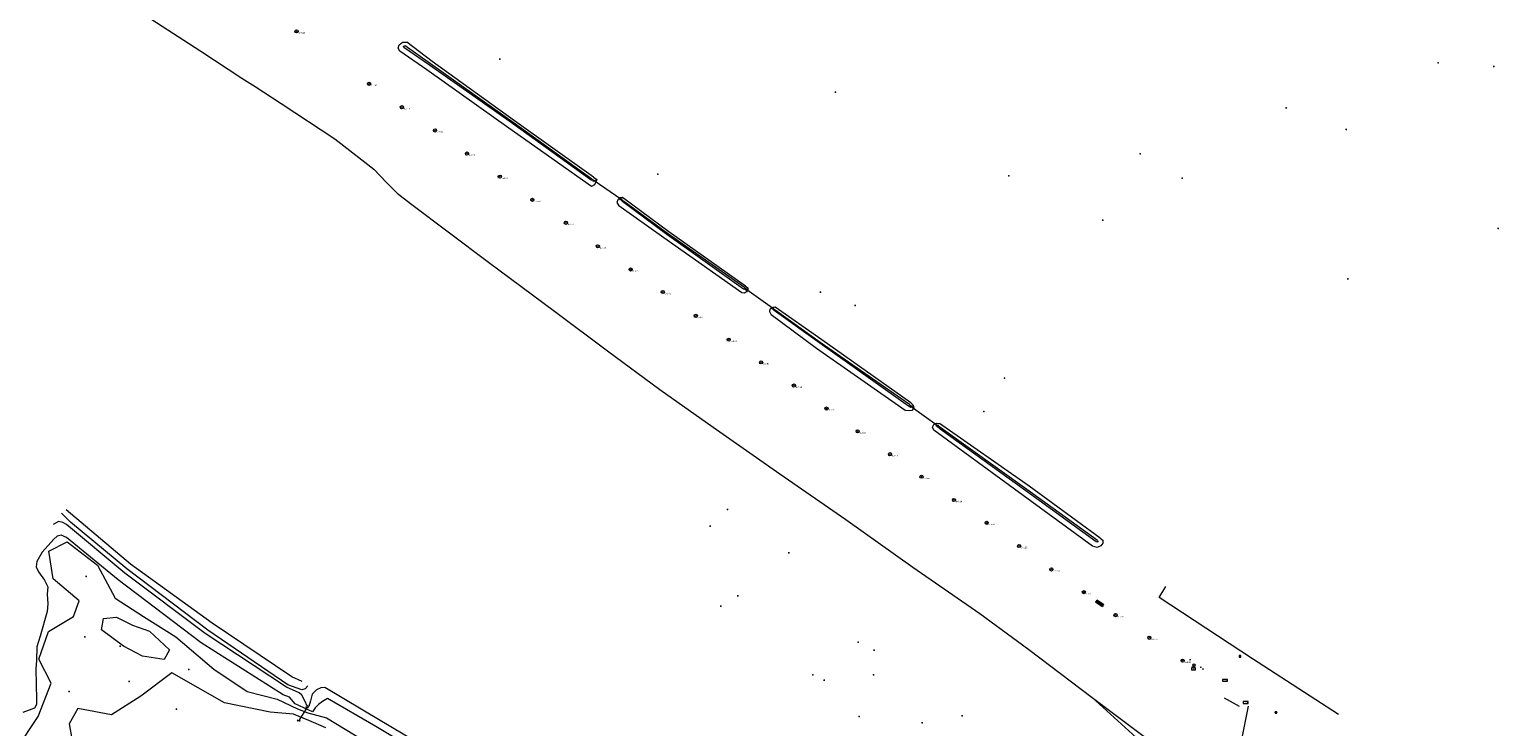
# Model space of a CAD drawing. Header units: metres. Extents: x 201324 to 204859, y 395661 to 398070.
# Tile 4 of 30: x 203090 to 203457, y 395907 to 396081. Entities that reach past the tile are written whole.
import ezdxf
from ezdxf.enums import TextEntityAlignment as Align

# ---------------------------------------------------------------- set-up
doc = ezdxf.new("R2010")
doc.units = ezdxf.units.M
for name, color, linetype, lineweight in [('B-ME-GR-BEPLANTING_CULTUUR-G', 90, 'Continuous', 18), ('B-ME-GR-BOOM-S', 90, 'Continuous', 25), ('B-ME-GW-TALUD_KRUIN-G', 90, 'Continuous', 18), ('B-ME-GW-TALUD_TEEN-G', 90, 'Continuous', 18), ('B-ME-GW-WATERGANG_SLOOT-G', 90, 'Continuous', 18), ('B-ME-IE-MEUBILAIR_WATERWEGMEUBILAIR-S', 150, 'Continuous', 25), ('B-ME-IE-MEUBILAIR_WEGMEUBILAIR_LICHTMAST-S', 7, 'Continuous', 25), ('B-ME-IE-MEUBILAIR_WEGMEUBILAIR_PAAL-S', 7, 'Continuous', 25), ('B-ME-IE-MEUBILAIR_WEGMEUBILAIR_VERKEERSBORD-S', 7, 'Continuous', 25), ('B-ME-IE-MEUBILAIR_WEGMEUBILAIR_ZITBANK-S', 7, 'Continuous', 25), ('B-ME-IE-TERREINAFSCHEIDING_KUNSTMATIG_HEKWERK-G', 20, 'IE-TERREINAFSCHEIDING-KUNSTMATIG', 18), ('B-ME-IE-TERREINAFSCHEIDING_KUNSTMATIG_HEKWERK_RASTER-G', 30, 'IE-TERREINAFSCHEIDING-KUNSTMATIG', 18), ('B-ME-KL-GAS_TERREINKAST-S', 30, 'Continuous', 25), ('B-ME-KW-KUNSTWERK_DUIKER-S', 170, 'Continuous', 25), ('B-ME-OG-HOOGTEPUNT-S', 7, 'Continuous', 25), ('B-ME-WH-DUIKER-G', 150, 'Continuous', 18)]:
    doc.layers.add(name, color=color, linetype=linetype, lineweight=lineweight)
doc.styles.add('NLCS-ISO', font='txt', dxfattribs={"height": 1.8})
doc.styles.add('NLCS-ISO-ANNOTATIVE-T18', font='txt', dxfattribs={"height": 1.8})
doc.linetypes.add('IE-TERREINAFSCHEIDING-KUNSTMATIG', pattern='A,4,[82,NLCS.SHX,S=0.75,R=90,X=0,Y=0],4,-2', length=10)

# ---------------------------------------------------------------- blocks, each defined once
blk = doc.blocks.new('SKW-DUIKER-SO')
at = {"color": 0, "linetype": 'ByBlock', "lineweight": 18}
for points in [[(-1.7, 0.8), (-0.8, 0), (-1.7, -0.8)], [(-0.8, 0), (0.8, 0)], [(1.7, 0.8), (0.8, 0), (1.7, -0.8)]]:
    blk.add_lwpolyline(points, dxfattribs=at)
blk = doc.blocks.new('SOG-HOOGTEPUNT-SO')
for p, q in [((-0.5, 0), (0.5, 0)), ((0, 0.5), (0, -0.5))]:
    blk.add_line(p, q)
blk = doc.blocks.new('SIE-WEG_VERKEERSBORD-SO')
at = {"color": 0, "linetype": 'ByBlock', "lineweight": 18}
blk.add_lwpolyline([(-1.125, -1.125), (1.125, -1.125), (1.125, 1.125), (-1.125, 1.125)], close=True, dxfattribs=at)
at = {"color": 0, "linetype": 'ByBlock', "lineweight": 18, "style": 'NLCS-ISO'}
blk.add_text('vb', height=1.5, dxfattribs=at).set_placement((0, 0), align=Align.MIDDLE_CENTER)
blk = doc.blocks.new('SGR-BOOM_NUMMER-SO')
at = {"linetype": 'ByBlock', "lineweight": 18}
h = blk.add_hatch(color=0, dxfattribs=at)
h.dxf.hatch_style = 1
edge = h.paths.add_edge_path()
edge.add_arc((0, 0), 0.25, 0, 360)
at = {"color": 0, "linetype": 'ByBlock', "lineweight": 18}
for radius in [2, 0.25]:
    blk.add_circle((0, 0), radius, dxfattribs=at)
at = {"color": 0, "linetype": 'ByBlock', "lineweight": -2, "style": 'NLCS-ISO-ANNOTATIVE-T18'}
for tag, p in [('SOORT', (2.5, -2.8)), ('DIAMETER', (2.5, -5.3))]:
    blk.add_attdef(tag, p, '', height=1.8, dxfattribs=at)
blk = doc.blocks.new('SIE-WEG_PAAL_ALGEMEEN_TYPE_01-SO')
h = blk.add_hatch(color=256)
edge = h.paths.add_edge_path()
edge.add_arc((0, 0), 0.188, 0, 360)
at = {"ltscale": 0.5}
blk.add_circle((0, 0), 0.188, dxfattribs=at)
blk = doc.blocks.new('SKL-GAS_TERREINKAST-SO')
at = {"lineweight": 18}
for points in [[(-2, 2), (2, 2), (2, 1.68), (-2, 1.68)], [(-2, 1.52), (2, 1.52), (2, -2), (-2, -2)]]:
    blk.add_lwpolyline(points, close=True, dxfattribs=at)
at = {"lineweight": 18, "style": 'NLCS-ISO'}
blk.add_text('gas', height=1.8, dxfattribs=at).set_placement((0, 0), align=Align.MIDDLE_CENTER)
blk = doc.blocks.new('SIE-WATER_VERKLIKKER_TRANSPORTLEIDING-SO')
at = {"color": 0, "linetype": 'ByBlock', "lineweight": 18}
blk.add_circle((0, 0), 1.5, dxfattribs=at)
at = {"color": 0, "linetype": 'ByBlock', "lineweight": 18, "style": 'NLCS-ISO'}
blk.add_text('vt', height=1.5, dxfattribs=at).set_placement((0, 0), align=Align.MIDDLE_CENTER)
blk = doc.blocks.new('SIE-WEG_VERKEERSBORD_PLAATSNAAM-SO')
at = {"color": 0, "linetype": 'ByBlock', "lineweight": 18}
blk.add_lwpolyline([(-3.2, -1.2), (3.2, -1.2), (3.2, 1.2), (-3.2, 1.2)], close=True, dxfattribs=at)
at = {"color": 0, "linetype": 'ByBlock', "lineweight": 18, "style": 'NLCS-ISO'}
blk.add_text('plaats', height=1.5, dxfattribs=at).set_placement((0, 0.2), align=Align.MIDDLE_CENTER)
blk = doc.blocks.new('SIE-WEG_VERKEERSBORD_STRAATNAAM-SO')
at = {"color": 0, "linetype": 'ByBlock', "lineweight": 18}
blk.add_lwpolyline([(-3.2, -1.2), (3.2, -1.2), (3.2, 1.2), (-3.2, 1.2)], close=True, dxfattribs=at)
at = {"color": 0, "linetype": 'ByBlock', "lineweight": 18, "style": 'NLCS-ISO'}
blk.add_text('straat', height=1.5, dxfattribs=at).set_placement((0, 0.2), align=Align.MIDDLE_CENTER)
blk = doc.blocks.new('SIE-WEG_ZITBANK_MET_LEUNING')
blk.add_hatch(color=256).paths.add_polyline_path([(-0.98, 0.3), (-0.98, 0.25), (0.98, 0.25), (0.98, 0.3)])
for p, q in [((-0.69, 0.25), (-0.69, 0.17)), ((-0.64, 0.25), (-0.64, 0.17)), ((0.64, 0.25), (0.64, 0.17)), ((0.69, 0.25), (0.69, 0.17)), ((-0.69, -0.11), (-0.69, -0.02)), ((-0.64, -0.11), (-0.64, -0.02)), ((0.64, -0.11), (0.64, -0.02)), ((0.69, -0.11), (0.69, -0.02))]:
    blk.add_line(p, q)
at = {"flags": 128}
for points in [[(-0.98, 0.25), (-0.98, 0.3), (0.98, 0.3), (0.98, 0.25)], [(0.98, 0.17), (0.98, -0.02), (-0.98, -0.02), (-0.98, 0.17)], [(-0.98, -0.11), (-0.98, -0.3), (0.98, -0.3), (0.98, -0.11)]]:
    blk.add_lwpolyline(points, close=True, dxfattribs=at)
blk = doc.blocks.new('B-SIE-WEG_LICHTMAST-SO')
at = {"color": 0, "linetype": 'ByBlock', "lineweight": -2}
for points in [[(-0.8, 0.4), (-1.5, 0.9)], [(-0.8, 0.3), (0.8, 0.3)], [(0, 0.9), (0, 1.8)], [(0.8, 0.4), (1.5, 0.9)], [(-0.8, -0.4), (-1.5, -0.9)], [(-0.8, -0.3), (0.8, -0.3)], [(0, -0.9), (0, -1.8)], [(0.8, -0.4), (1.5, -0.9)]]:
    blk.add_lwpolyline(points, dxfattribs=at)
blk.add_circle((0, 0), 0.875, dxfattribs=at)
at = {"color": 0, "linetype": 'ByBlock', "lineweight": -2, "style": 'NLCS-ISO-ANNOTATIVE-T18'}
blk.add_attdef('SYMBOOL', (2.5, -2.5), '', height=1.8, dxfattribs=at)

msp = doc.modelspace()

# ---------------------------------------------------------------- linework, layer by layer
at = {"layer": 'B-ME-GR-BEPLANTING_CULTUUR-G'}
for points in [[(203087.01, 395901.71, 13.29), (203092.41, 395909.84, 13.15), (203095.62, 395918.14, 13.1), (203092.55, 395924.18, 13.14), (203094.97, 395931.07, 13.04), (203101.23, 395934.84, 13.05), (203102.66, 395938.73, 13.21), (203096.16, 395944.18, 13.3), (203095.09, 395951.14, 13.29), (203099.6, 395953.44, 13.12), (203107.17, 395947.65, 13.16), (203111.65, 395939.41, 13.5), (203118.69, 395934.79, 13.39), (203126.77, 395929.7, 13.56), (203136.24, 395921.62, 13.53), (203144.59, 395916.08, 13.53), (203152.03, 395914.17, 13.4), (203157.13, 395911.71, 13.1), (203159.71, 395910.72, 13.17), (203164.36, 395909.49, 13.53), (203176.08, 395902.38, 13.45)], [(203164.2, 395907.03, 13.47), (203159.95, 395908.8, 13.24), (203156.16, 395910.41, 13.11), (203150.35, 395910.94, 13.44), (203138.92, 395913.27, 13.62), (203125.73, 395920.73, 13.42), (203118.02, 395914.92, 13.15), (203110.73, 395910.28, 13.19), (203102.27, 395911.83, 13.16), (203100.11, 395907.99, 13.2), (203101.17, 395901.96, 13.25)], [(203367.5, 395903.74, 12.38), (203355.62, 395914.6, 12.27)]]:
    msp.add_polyline3d(points, dxfattribs=at)
msp.add_polyline3d([(203123.85, 395924.04, 13.45), (203118.46, 395924.92, 13.15), (203113.67, 395927.43, 13.13), (203108.19, 395931.46, 13.11), (203108.7, 395934.33, 13.39), (203111.97, 395934.66, 13.57), (203115.98, 395932.63, 13.5), (203120.19, 395931.15, 13.46), (203125.15, 395926.52, 13.39)], close=True, dxfattribs=at)
at = {"layer": 'B-ME-GW-TALUD_KRUIN-G'}
msp.add_polyline3d([(203228.18, 395889.84, 13.4), (203226.48, 395883.38, 13.68), (203224.62, 395882.82, 13.66), (203217.29, 395884.87, 13.59), (203215.33, 395885.68, 13.59), (203210.77, 395887.26, 13.43), (203194.46, 395896.66, 13.31), (203176.7, 395907.34, 13.38), (203164.61, 395914.34, 13.36), (203163.4, 395913.58, 13.48), (203162.41, 395912.79, 13.4)], dxfattribs=at)
at = {"layer": 'B-ME-GW-TALUD_TEEN-G'}
msp.add_polyline3d([(203225.93, 395890.13, 12.03), (203225.31, 395886.79, 12.15), (203224.73, 395886, 12.17), (203223.86, 395885.46, 12.23), (203222.68, 395885.28, 12.21), (203217.24, 395886.9, 12.3), (203214.88, 395888.27, 12.29), (203211.02, 395889.59, 12.02), (203195.86, 395898.1, 12.02), (203177.81, 395908.8, 12.02), (203164, 395917.09, 11.94)], dxfattribs=at)
at = {"layer": 'B-ME-GW-WATERGANG_SLOOT-G'}
for points in [[(203231.06, 396044.56, 13.28), (203231.87, 396043.98, 13.32), (203231.34, 396042.6, 13.66), (203230.56, 396042.24, 13.79), (203209.92, 396056.75, 13.56), (203189.46, 396071.37, 13.56), (203182.72, 396076.04, 13.8), (203182.27, 396076.76, 13.73), (203182.57, 396077.57, 13.68), (203182.92, 396077.93, 13.64), (203183.44, 396078.25, 13.69), (203184.45, 396078.27, 13.63)], [(203230.67, 396044.02, 12.98), (203231.31, 396043.72, 13.04), (203231.24, 396043.59, 13.04), (203230.47, 396043.81, 13), (203210.86, 396057.91, 13.02), (203190.13, 396072.52, 12.93), (203183.7, 396076.89, 13.06), (203183.61, 396077.16, 13.06), (203183.73, 396077.36, 13.04), (203184.03, 396077.38, 13.05)], [(203230.67, 396044.02, 12.98), (203211.03, 396058.2, 12.98), (203190.34, 396072.88, 12.93), (203184.03, 396077.38, 13.05)], [(203231.06, 396044.56, 13.28), (203211.35, 396058.57, 13.23), (203190.8, 396073.43, 13.36), (203184.45, 396078.27, 13.63)], [(203269.03, 396017.35, 13.37), (203249.92, 396030.9, 13.33), (203238.31, 396039.46, 13.32), (203237.61, 396039.34, 13.43), (203237.11, 396038.88, 13.61), (203236.93, 396038.23, 13.74), (203237.43, 396037.4, 13.8)], [(203269.03, 396017.35, 13.37), (203269.6, 396016.91, 13.41), (203269.62, 396016.41, 13.46), (203269.28, 396015.87, 13.62), (203268.74, 396015.58, 13.77), (203268.1, 396015.62, 13.86), (203248.63, 396029.38, 13.81), (203237.43, 396037.4, 13.8)], [(203268.79, 396016.94, 13.09), (203269.33, 396016.53, 13.14), (203269.2, 396016.41, 13.14), (203268.56, 396016.58, 13.09), (203249.39, 396030.25, 13.11), (203238.39, 396038.41, 12.93), (203237.81, 396038.92, 13.02), (203237.9, 396039.07, 13.01), (203238.59, 396038.55, 12.93)], [(203268.79, 396016.94, 13.09), (203249.58, 396030.44, 13.11), (203238.59, 396038.55, 12.93)], [(203310.35, 395988.14, 13.36), (203288.11, 396003.89, 13.29), (203276.46, 396012.03, 13.39), (203275.83, 396012.01, 13.48), (203275.11, 396011.55, 13.7), (203275.01, 396010.98, 13.83), (203275.4, 396010.14, 13.92)], [(203309.94, 395987.72, 13.1), (203310.48, 395987.33, 13.25), (203310.31, 395987.05, 13.24), (203309.69, 395987.31, 13.11), (203287.56, 396003.07, 13.15), (203276.16, 396011.23, 13.09), (203275.74, 396011.66, 13.19), (203275.84, 396011.8, 13.16), (203276.43, 396011.36, 13.07)], [(203309.94, 395987.72, 13.1), (203287.71, 396003.28, 13.16), (203276.43, 396011.36, 13.07)], [(203310.35, 395988.14, 13.36), (203310.93, 395987.56, 13.41), (203311.06, 395986.87, 13.52), (203310.58, 395986.3, 13.64), (203310.04, 395986.18, 13.74), (203308.9, 395986.29, 13.87), (203286.75, 396001.77, 13.91), (203275.4, 396010.14, 13.92)], [(203357.59, 395954.38, 13.54), (203358.22, 395953.84, 13.56), (203358.25, 395953.12, 13.37), (203357.8, 395952.43, 13.46), (203356.85, 395952.04, 13.71), (203355.65, 395952.41, 13.85), (203338.37, 395965.03, 13.82), (203316.07, 395981.31, 13.91), (203315.73, 395982.07, 13.84), (203316.08, 395982.74, 13.7), (203316.74, 395983.07, 13.55), (203317.49, 395983, 13.48)], [(203356.94, 395953.78, 13.2), (203357.02, 395953.58, 13.16), (203356.97, 395953.43, 13.18), (203356.78, 395953.38, 13.19), (203356.56, 395953.46, 13.18), (203339.04, 395966.23, 13.09), (203317.67, 395981.57, 13.08), (203316.84, 395982.37, 13.15), (203316.97, 395982.55, 13.15)], [(203356.94, 395953.78, 13.2), (203339.24, 395966.57, 13.05), (203317.9, 395981.86, 13.04), (203316.97, 395982.55, 13.15)], [(203357.59, 395954.38, 13.54), (203339.84, 395967.33, 13.6), (203317.49, 395983, 13.48)], [(203159.75, 395917.51, 11.75), (203159.04, 395916.75, 11.8), (203158.24, 395916.47, 11.78), (203154.76, 395917.73, 11.86), (203134.73, 395931.39, 11.77), (203114.55, 395946.69, 11.76), (203100.47, 395958.35, 11.79), (203098.19, 395960.65, 11.79)], [(203158.28, 395918.57, 13.25), (203155.72, 395919.71, 13.21), (203135.85, 395933.18, 13.04), (203115.42, 395947.85, 12.88), (203099.35, 395961.47, 12.69)], [(203164, 395917.09, 11.94), (203162.96, 395917.02, 11.9), (203161.88, 395916.5, 11.87), (203160.77, 395915.38, 11.68), (203160.39, 395913.77, 11.79), (203159.95, 395912.36, 11.75), (203159.44, 395912.62, 11.87), (203159.04, 395913.6, 11.83), (203158.22, 395915.18, 11.8), (203157.6, 395915.74, 11.87), (203154.43, 395917.19, 11.87), (203134.05, 395930.57, 11.79), (203114.01, 395945.64, 11.77), (203099.48, 395957.78, 11.81), (203098.51, 395958.3, 11.82), (203097.5, 395958.51, 11.83), (203096.14, 395957.77, 11.76)], [(203162.41, 395912.79, 13.4), (203161.58, 395912.02, 13.38), (203160.91, 395910.98, 13.24), (203156.54, 395913.03, 13.14), (203155.14, 395914.64, 13.11), (203153.58, 395915.25, 13.33), (203133.07, 395928.21, 13.41), (203112.34, 395943.98, 13.34), (203099.45, 395954.57, 13.09), (203098.09, 395955.1, 13.13), (203097.09, 395954.9, 13.09), (203096.34, 395954.16, 13.07), (203093.41, 395950.84, 13.09), (203092.06, 395948.58, 12.98), (203091.89, 395947.24, 12.99), (203092.51, 395945.93, 13.04), (203093.99, 395943.9, 13.11), (203094.77, 395942.2, 12.95), (203094.63, 395940.38, 13), (203094.77, 395937.94, 13.01), (203094.61, 395936.06, 13.01), (203092.87, 395929.89, 12.91), (203092.07, 395927.23, 12.98), (203091.97, 395923.81, 13.11), (203091.79, 395921.7, 13.17), (203092.01, 395914.1, 13.18), (203092, 395912.8, 13.17), (203091.48, 395911.94, 13.13), (203088.55, 395910.81, 13.21)]]:
    msp.add_polyline3d(points, dxfattribs=at)
at = {"layer": 'B-ME-IE-TERREINAFSCHEIDING_KUNSTMATIG_HEKWERK-G'}
for points in [[(203417.12, 395910.33, 14.37), (203395.64, 395924.2, 13.98), (203372.33, 395939.54, 14.01), (203373.99, 395942.29, 13.85)], [(203392.41, 395912.32, 14.34), (203388.62, 395914.44, 14.4)]]:
    msp.add_polyline3d(points, dxfattribs=at)
at = {"layer": 'B-ME-IE-TERREINAFSCHEIDING_KUNSTMATIG_HEKWERK_RASTER-G'}
for points in [[(203119.08, 396085.04, 12.35), (203132.98, 396075.97, 12.36), (203143.27, 396069.25, 12.3), (203146.55, 396067.2, 12.78), (203153.05, 396062.95, 13.29), (203166.51, 396054.12, 13.49), (203176.18, 396046.53, 13.34), (203179.3, 396043.31, 12.85), (203182.03, 396040.57, 12.49), (203185.34, 396037.95, 12.38), (203204.81, 396023.35, 12.1), (203221.31, 396011.07, 12.09), (203234.55, 396001.17, 12.23), (203247.62, 395991.47, 12.36), (203260.99, 395982.07, 12.56), (203277.62, 395970.47, 12.68), (203294.08, 395959.01, 12.74), (203310.85, 395947.15, 12.59), (203327.58, 395935.52, 12.38), (203339.75, 395926.54, 12.36), (203355.62, 395914.6, 12.27), (203368.6, 395904.81, 12.5), (203369.14, 395903.91, 12.53)], [(203354.77, 395723.64, 13.95), (203359.53, 395745.39, 13.93), (203364.66, 395769.15, 13.99), (203369.96, 395794.03, 13.98), (203374.5, 395815.74, 13.95), (203379.46, 395838.85, 14.02), (203383.47, 395857.96, 13.99), (203388.02, 395879.68, 13.89), (203394.65, 395912.45, 14.16)]]:
    msp.add_polyline3d(points, dxfattribs=at)
at = {"layer": 'B-ME-WH-DUIKER-G'}
for points in [[(203237.87, 396039.01, 12.85), (203231.26, 396043.61, 12.81)], [(203275.77, 396011.79, 12.99), (203269.32, 396016.44, 13.04)], [(203316.92, 395982.48, 13.02), (203310.43, 395987.15, 12.97)], [(203159.56, 395912.16, 11.85), (203157.44, 395908.84, 11.68)]]:
    msp.add_polyline3d(points, dxfattribs=at)

# ---------------------------------------------------------------- block references
at = {"layer": 'B-ME-GR-BOOM-S', "xscale": 0.2, "yscale": 0.2, "zscale": 0.2}
for p, values in [((203156.92, 396080.96, 14.32), {'SOORT': 'd=0.45'}), ((203175.03, 396067.85, 14.2), {'SOORT': 'd=0.60'}), ((203183.22, 396062.01, 14.05), {'SOORT': 'd=0.60'}), ((203191.49, 396056.22, 13.84), {'SOORT': 'd=0.50'}), ((203199.47, 396050.43, 13.86), {'SOORT': 'd=0.60'}), ((203207.65, 396044.67, 13.95), {'SOORT': 'd=0.60'}), ((203215.8, 396038.88, 13.96), {'SOORT': 'd=0.60'}), ((203224.17, 396033.15, 13.99), {'SOORT': 'd=0.20'}), ((203232.16, 396027.27, 14.1), {'SOORT': 'd=0.60'}), ((203240.34, 396021.47, 14.02), {'SOORT': 'd=0.45'}), ((203248.37, 396015.85, 14.03), {'SOORT': 'd=0.40'}), ((203256.6, 396009.89, 14.11), {'SOORT': 'd=0.45'}), ((203264.83, 396003.96, 14.06), {'SOORT': 'd=0.45'}), ((203272.93, 395998.29, 14.09), {'SOORT': 'd=0.50'}), ((203281.11, 395992.48, 14.04), {'SOORT': 'd=0.40'}), ((203289.25, 395986.75, 14.14), {'SOORT': 'd=0.70'}), ((203297.02, 395981.07, 14.14), {'SOORT': 'd=0.45'}), ((203305.1, 395975.34, 14.06), {'SOORT': 'd=0.50'}), ((203312.97, 395969.72, 14.1), {'SOORT': 'd=0.65'}), ((203321.08, 395963.91, 14.09), {'SOORT': 'd=0.60'}), ((203329.25, 395958.2, 14.07), {'SOORT': 'd=0.60'}), ((203337.36, 395952.41, 14.15), {'SOORT': 'd=0.55'}), ((203345.4, 395946.56, 14.06), {'SOORT': 'd=0.50'}), ((203353.51, 395940.89, 14.06), {'SOORT': 'd=0.65'}), ((203361.44, 395935.15, 14.07), {'SOORT': 'd=0.40'}), ((203369.86, 395929.49, 14.28), {'SOORT': 'd=0.60'}), ((203378.19, 395923.78, 14.28), {'SOORT': 'd=0.60'})]:
    msp.add_blockref('SGR-BOOM_NUMMER-SO', p, dxfattribs=at).add_auto_attribs(values)
at = {"layer": 'B-ME-IE-MEUBILAIR_WATERWEGMEUBILAIR-S', "xscale": 0.2, "yscale": 0.2, "zscale": 0.2}
msp.add_blockref('SIE-WATER_VERKLIKKER_TRANSPORTLEIDING-SO', (203381.04, 395922.67, 14.26), dxfattribs=at)
at = {"layer": 'B-ME-IE-MEUBILAIR_WEGMEUBILAIR_LICHTMAST-S', "xscale": 0.2, "yscale": 0.2, "zscale": 0.2}
msp.add_blockref('B-SIE-WEG_LICHTMAST-SO', (203401.48, 395910.84, 14.18), dxfattribs=at)
at = {"layer": 'B-ME-IE-MEUBILAIR_WEGMEUBILAIR_PAAL-S', "xscale": 0.2, "yscale": 0.2, "zscale": 0.2}
for p in [(203380.07, 395924, 14.24), (203382.73, 395922.14, 14.33), (203383.27, 395921.68, 14.35)]:
    msp.add_blockref('SIE-WEG_PAAL_ALGEMEEN_TYPE_01-SO', p, dxfattribs=at)
at = {"layer": 'B-ME-IE-MEUBILAIR_WEGMEUBILAIR_VERKEERSBORD-S', "xscale": 0.2, "yscale": 0.2, "zscale": 0.2}
for name, p in [('SIE-WEG_VERKEERSBORD-SO', (203392.52, 395924.84, 14.11)), ('SIE-WEG_VERKEERSBORD_PLAATSNAAM-SO', (203388.76, 395918.86, 14.24)), ('SIE-WEG_VERKEERSBORD_STRAATNAAM-SO', (203393.92, 395913.35, 14.23))]:
    msp.add_blockref(name, p, dxfattribs=at)
at = {"layer": 'B-ME-IE-MEUBILAIR_WEGMEUBILAIR_ZITBANK-S', "rotation": 327.7369868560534}
msp.add_blockref('SIE-WEG_ZITBANK_MET_LEUNING', (203357.47, 395938.09, 13.91), dxfattribs=at)
at = {"layer": 'B-ME-KL-GAS_TERREINKAST-S', "xscale": 0.2, "yscale": 0.2, "zscale": 0.2}
msp.add_blockref('SKL-GAS_TERREINKAST-SO', (203380.89, 395921.79, 14.3), dxfattribs=at)
at = {"layer": 'B-ME-KW-KUNSTWERK_DUIKER-S', "xscale": 0.2, "yscale": 0.2, "zscale": 0.2}
for p in [(203231.26, 396043.61, 12.81), (203237.87, 396039.01, 12.85), (203269.32, 396016.44, 13.04), (203275.77, 396011.79, 12.99), (203310.43, 395987.15, 12.97), (203316.92, 395982.48, 13.02), (203159.56, 395912.16, 11.85), (203157.44, 395908.84, 11.68)]:
    msp.add_blockref('SKW-DUIKER-SO', p, dxfattribs=at)
at = {"layer": 'B-ME-OG-HOOGTEPUNT-S', "xscale": 0.2, "yscale": 0.2, "zscale": 0.2}
for p in [(203207.68, 396074.04, 13.42), (203441.98, 396073.08, 13.49), (203455.86, 396072.22, 13.55), (203291.47, 396065.76, 13.43), (203404.06, 396061.82, 13.31), (203419.06, 396056.48, 13.36), (203367.57, 396050.35, 13.49), (203247.11, 396045.29, 13.4), (203334.79, 396044.85, 13.43), (203378.07, 396044.28, 13.52), (203358.23, 396033.8, 13.45), (203456.99, 396031.75, 13.29), (203419.42, 396019.12, 13.61), (203287.72, 396015.84, 13.44), (203296.39, 396012.52, 13.45), (203333.69, 395994.33, 13.53), (203328.53, 395985.99, 13.45), (203264.55, 395961.56, 12.01), (203260.18, 395957.4, 12), (203279.82, 395950.75, 12.11), (203104.37, 395944.83, 13.35), (203262.85, 395937.42, 12.34), (203267.08, 395939.93, 12.03), (203104.06, 395929.69, 13), (203112.86, 395927.36, 13.05), (203297.17, 395928.4, 12.04), (203301.13, 395926.38, 12.26), (203115.11, 395918.6, 13.03), (203129.97, 395921.56, 13.45), (203285.83, 395920.22, 12.12), (203288.7, 395918.87, 12.26), (203301.02, 395920.26, 12.3), (203100.1, 395916.09, 13.09), (203126.9, 395911.66, 13.21), (203297.43, 395909.83, 12.33), (203313.15, 395908.28, 12.03), (203323.09, 395909.98, 12.03)]:
    msp.add_blockref('SOG-HOOGTEPUNT-SO', p, dxfattribs=at)

doc.saveas('drawing.dxf')
